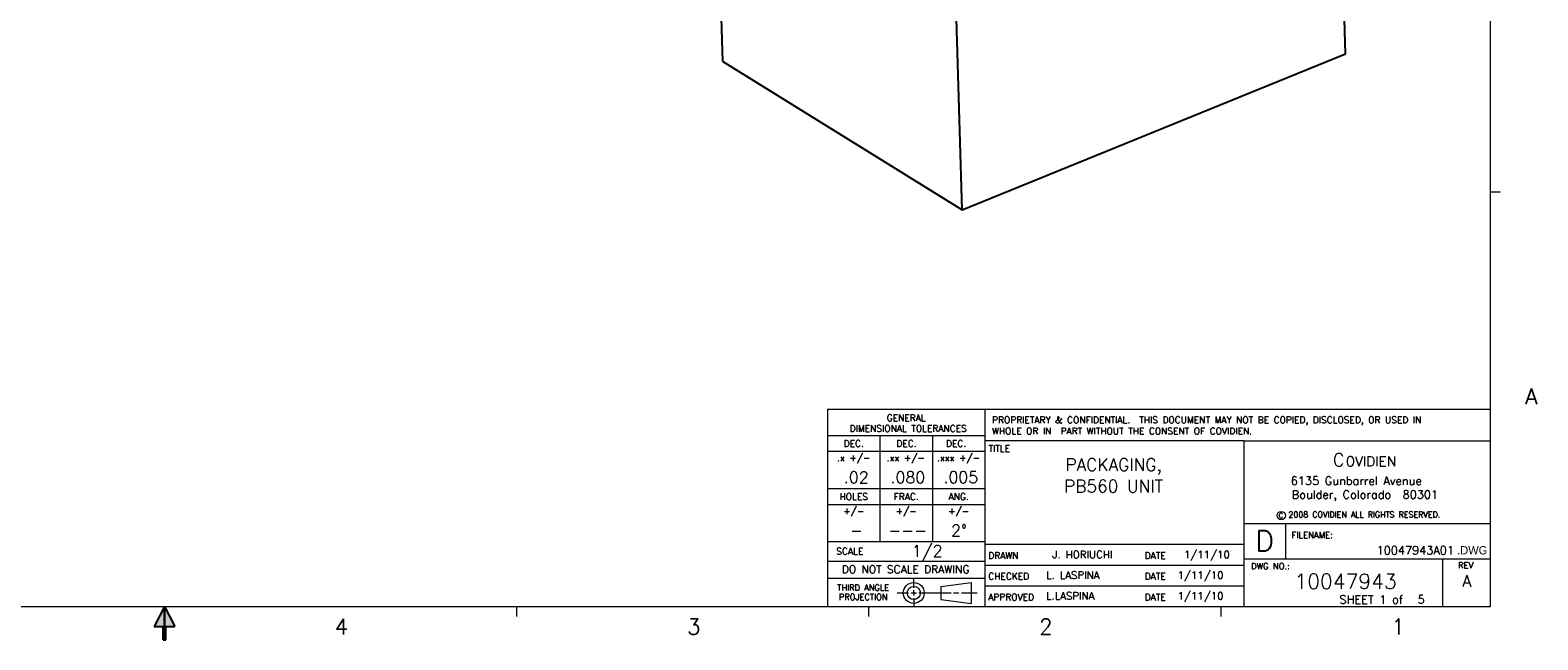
# Model space of a CAD drawing. Header units: inches. Extents: x 0.4 to 33.6, y 0.1 to 21.9.
# Tile 2 of 3: x 15.4 to 33.6, y 0.1 to 7.5. Entities that reach past the tile are written whole.
import ezdxf
from ezdxf.enums import TextEntityAlignment as Align

# ---------------------------------------------------------------- set-up
doc = ezdxf.new("R2010")
doc.units = ezdxf.units.IN
doc.header["$LTSCALE"] = 1.87
doc.header["$MEASUREMENT"] = 0
doc.layers.get('0').update_dxf_attribs({"linetype": 'CONTINUOUS'})
for name, color, linetype in [('BRDR', 5, 'CONTINUOUS'), ('DIM', 7, 'CONTINUOUS'), ('DRAW', 4, 'CONTINUOUS'), ('Drawing Notes', 7, 'CONTINUOUS'), ('OBJECT', 4, 'CONTINUOUS')]:
    doc.layers.add(name, color=color, linetype=linetype)
doc.styles.add('ROMANS', font='ROMANS.shx')
doc.styles.add('SIMPLEX', font='simplex_.ttf')
doc.styles.get("Standard").update_dxf_attribs({"font": 'txt', "width": 0.8})

# ---------------------------------------------------------------- blocks, each defined once
blk = doc.blocks.new('AROW')
at = {"layer": 'BRDR'}
for p, q in [((-0.01, 0.25), (-0.01, 0.15)), ((-0.01, 0.25), (0.01, 0.25)), ((0.01, 0.25), (0.01, 0.15)), ((0, 0), (-0.077, 0.15)), ((-0.077, 0.15), (-0.01, 0.15)), ((0, 0.19), (0, 0)), ((0, 0), (0, 0.19)), ((0, 0), (0.077, 0.15)), ((0.01, 0.15), (0.077, 0.15))]:
    blk.add_line(p, q, dxfattribs=at)
for points in [[(-0.01, 0.25), (0.01, 0.25), (0.01, 0.15)], [(-0.01, 0.25), (-0.01, 0.15), (0.01, 0.15)], [(-0.077, 0.15), (0, 0), (-0.01, 0.15)], [(0.077, 0.15), (0, 0), (-0.01, 0.15)]]:
    blk.add_solid(points, dxfattribs=at)
blk = doc.blocks.new('AROW1')
at = {"layer": 'OBJECT', "color": 5}
blk.add_line((0, -0.12), (0, 0), dxfattribs=at)
at = {"layer": 'OBJECT', "xscale": -1.608466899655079, "yscale": 1.608466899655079, "zscale": 1.608466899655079, "rotation": 180}
blk.add_blockref('AROW', (0, 0), dxfattribs=at)
blk = doc.blocks.new('ANSI_D1')
at = {"layer": 'DIM', "color": 5, "lineweight": 0}
for p, q in [((26.9, 2.88), (26.9, 0.5)), ((30.025, 2.5), (26.9, 2.5)), ((30.025, 1.5), (30.025, 0.5)), ((26.9, 1.25), (30.025, 1.25))]:
    blk.add_line(p, q, dxfattribs=at)
at = {"layer": 'DIM', "lineweight": 0}
for p, q in [((25, 2.562), (26.9, 2.562)), ((25.633, 2.562), (25.633, 1.922)), ((26.267, 2.562), (26.267, 1.922)), ((25, 2.372), (26.9, 2.372)), ((25, 1.922), (26.9, 1.922)), ((25.633, 1.922), (25.633, 1.282)), ((26.267, 1.922), (26.267, 1.282)), ((25, 1.732), (26.9, 1.732)), ((30.525, 1.5), (30.525, 1.075)), ((25, 1.282), (26.9, 1.282)), ((25, 1.046), (26.9, 1.046)), ((26.9, 1), (30.025, 1)), ((30.025, 1.075), (33, 1.075)), ((32.425, 0.5), (32.425, 1.073)), ((25, 0.843), (26.9, 0.843)), ((26.041, 0.726), (26.041, 0.829)), ((26.368, 0.743), (26.732, 0.789)), ((26.368, 0.743), (26.368, 0.584)), ((26.732, 0.789), (26.732, 0.538)), ((26.9, 0.75), (30.025, 0.75)), ((25.842, 0.663), (25.978, 0.663)), ((26.008, 0.663), (26.073, 0.663)), ((26.041, 0.663), (26.041, 0.696)), ((26.041, 0.663), (26.041, 0.631)), ((26.041, 0.601), (26.041, 0.498)), ((26.103, 0.663), (26.492, 0.663)), ((26.368, 0.584), (26.732, 0.538)), ((26.521, 0.663), (26.587, 0.663)), ((26.617, 0.663), (26.806, 0.663))]:
    blk.add_line(p, q, dxfattribs=at)
at = {"layer": 'DIM', "color": 7, "lineweight": 0}
blk.add_circle((30.475, 1.597), 0.05, dxfattribs=at)
at = {"layer": 'DIM', "lineweight": 0}
for radius in [0.126, 0.0796]:
    blk.add_circle((26.041, 0.663), radius, dxfattribs=at)
at = {"layer": 'Drawing Notes', "color": 5, "lineweight": 0}
for p, q in [((30.025, 2.5), (33, 2.5)), ((30.025, 2.5), (30.025, 1.5)), ((30.025, 1.5), (33, 1.5))]:
    blk.add_line(p, q, dxfattribs=at)
at = {"layer": 'OBJECT', "color": 5, "lineweight": 0}
for p, q in [((33, 0.5), (33, 21.5)), ((33, 0.5), (33, 21.5)), ((33, 5.5), (33.12, 5.5)), ((33, 5.5), (33.12, 5.5)), ((25, 2.88), (33, 2.88)), ((25, 2.88), (33, 2.88)), ((25, 2.88), (25, 0.5)), ((25, 2.88), (25, 0.5)), ((1, 0.5), (33, 0.5)), ((1, 0.5), (33, 0.5)), ((21.25, 0.38), (21.25, 0.5)), ((21.25, 0.38), (21.25, 0.5)), ((25.5, 0.38), (25.5, 0.5)), ((25.5, 0.38), (25.5, 0.5)), ((29.75, 0.38), (29.75, 0.5)), ((29.75, 0.38), (29.75, 0.5))]:
    blk.add_line(p, q, dxfattribs=at)
blk.add_blockref('AROW1', (17, 0.5), dxfattribs=at)
blk.add_blockref('AROW1', (17, 0.5), dxfattribs=at)
at = {"color": 7, "lineweight": 0, "style": 'ROMANS'}
for s, height, p in [('C', 0.156, (31.098, 2.191)), ('OVIDIEN', 0.12, (31.254, 2.191))]:
    blk.add_text(s, height=height, dxfattribs=at).set_placement(p)
at = {"layer": 'DIM', "color": 7, "lineweight": 0, "style": 'SIMPLEX'}
for s, height, p in [('GENERAL', 0.08, (25.95, 2.735)), ('DIMENSIONAL TOLERANCES', 0.08, (25.974, 2.608)), ('DEC.', 0.08, (25.317, 2.425)), ('DEC.', 0.08, (25.954, 2.425)), ('DEC.', 0.08, (26.552, 2.425)), ('.x +/-', 0.08, (25.317, 2.253)), ('.xx +/-', 0.08, (25.945, 2.253)), ('.xxx +/-', 0.08, (26.582, 2.253)), ('HOLES', 0.08, (25.317, 1.785)), ('FRAC.', 0.08, (25.95, 1.785)), ('ANG.', 0.08, (26.583, 1.785)), ('+/-', 0.08, (25.317, 1.613)), ('+/-', 0.08, (25.95, 1.613)), ('+/-', 0.08, (26.583, 1.613)), ('SCALE', 0.08, (25.269, 1.126)), ('DO NOT SCALE DRAWING', 0.09439, (25.942, 0.902)), ('DWG NO.:', 0.075, (30.345, 0.949)), ('REV', 0.075, (32.701, 0.961)), ('THIRD ANGLE', 0.0728, (25.431, 0.691)), ('PROJECTION', 0.0728, (25.431, 0.578))]:
    blk.add_text(s, height=height, dxfattribs=at).set_placement(p, align=Align.CENTER)
at = {"layer": 'DIM', "color": 7, "lineweight": 0}
for s, height, style, p in [('TITLE', 0.08, 'SIMPLEX', (26.942, 2.367)), ('2008 COVIDIEN ALL RIGHTS RESERVED.', 0.07, 'ROMANS', (30.562, 1.574)), ('C', 0.06, 'ROMANS', (30.444, 1.567)), ('FILENAME:', 0.075, 'SIMPLEX', (30.6, 1.325)), ('DRAWN', 0.08, 'SIMPLEX', (26.94, 1.074)), ('DATE', 0.08, 'SIMPLEX', (28.828, 1.074)), ('CHECKED', 0.08, 'SIMPLEX', (26.94, 0.824)), ('DATE', 0.08, 'SIMPLEX', (28.828, 0.824)), ('APPROVED', 0.08, 'SIMPLEX', (26.94, 0.574)), ('DATE', 0.08, 'SIMPLEX', (28.828, 0.574)), ('SHEET 1 of', 0.1, 'SIMPLEX', (31.179, 0.534))]:
    blk.add_text(s, height=height, dxfattribs=dict(at, style=style)).set_placement(p)
at = {"layer": 'DIM', "lineweight": 0, "style": 'ROMANS'}
for s, p in [('6135 Gunbarrel Avenue', (30.59, 1.966)), ('Boulder, Colorado  80301', (30.603, 1.8))]:
    blk.add_text(s, height=0.1, dxfattribs=at).set_placement(p)
at = {"layer": 'DIM', "lineweight": 0}
blk.add_text('.DWG', height=0.1, dxfattribs=at).set_placement((32.598, 1.128))
at = {"layer": 'DIM', "color": 1, "lineweight": 0, "insert": (26.986, 2.79), "char_height": 0.08, "width": 5.963, "attachment_point": 1, "style": 'ROMANS'}
blk.add_mtext('PROPRIETARY & CONFIDENTIAL.  THIS DOCUMENT MAY NOT BE COPIED, DISCLOSED, OR USED IN WHOLE OR IN  PART WITHOUT THE CONSENT OF COVIDIEN.', dxfattribs=at)
at = {"layer": 'DIM', "lineweight": 0}
for tag, height, style, p in [('REV', 0.121, 'ROMANS', (27.186, 20.808)), ('TITLE_1', 0.15, 'SIMPLEX', (28.453, 2.136)), ('DTOL_X', 0.14, 'SIMPLEX', (25.347, 1.987)), ('DTOL_XX', 0.14, 'SIMPLEX', (25.97, 1.987)), ('DTOL_XXX', 0.14, 'SIMPLEX', (26.609, 1.989)), ('TITLE_2', 0.15, 'SIMPLEX', (28.453, 1.876)), ('TITLE_3', 0.15, 'SIMPLEX', (28.453, 1.606)), ('HTOL', 0.14, 'SIMPLEX', (25.35, 1.347)), ('FTOL', 0.14, 'SIMPLEX', (25.969, 1.347)), ('ATOL', 0.14, 'SIMPLEX', (26.587, 1.347)), ('TITLE_4', 0.15, 'SIMPLEX', (28.482, 1.357)), ('D_SCALE', 0.14, 'SIMPLEX', (26.203, 1.099)), ('DWG-NO', 0.18, 'ROMANS', (31.252, 0.714))]:
    blk.add_attdef(tag, text='', height=height, dxfattribs=dict(at, style=style)).set_placement(p, align=Align.CENTER)
for tag, p, height, style in [('ECO#', (30.175, 20.809), 0.118, 'ROMANS'), ('INI', (31.944, 20.808), 0.13, 'ROMANS'), ('DRAWN_BY', (27.651, 1.081), 0.09, 'SIMPLEX'), ('D_DATE', (29.239, 1.081), 0.09, 'SIMPLEX'), ('CHECKED', (27.638, 0.833), 0.09, 'ROMANS'), ('C_DATE', (29.224, 0.833), 0.09, 'ROMANS'), ('APPROVED', (27.638, 0.583), 0.09, 'ROMANS'), ('A_DATE', (29.224, 0.583), 0.09, 'ROMANS'), ('SHT_NO', (32.121, 0.535), 0.1, 'SIMPLEX')]:
    blk.add_attdef(tag, p, '', height=height, dxfattribs=dict(at, style=style))
at = {"layer": 'DIM', "lineweight": 0, "style": 'ROMANS', "width": 4.32758}
blk.add_attdef('DATE', text='', height=0.116, dxfattribs=at).set_placement((31.127, 20.807), (31.652, 20.807), align=Align.FIT)
at = {"layer": 'DIM', "lineweight": 0, "style": 'ROMANS'}
blk.add_attdef('ACAD_REF', text='', height=0.1, dxfattribs=at).set_placement((32.56, 1.128), align=Align.RIGHT)
at = {"layer": 'DIM', "color": 7, "lineweight": 0, "style": 'ROMANS'}
blk.add_attdef('REV', text='', height=0.14, dxfattribs=at).set_placement((32.716, 0.737), align=Align.CENTER)
at = {"layer": 'OBJECT', "color": 5, "lineweight": 0, "style": 'SIMPLEX'}
for s, height, p in [('A', 0.19, (33.494, 2.939)), ('A', 0.19, (33.494, 2.939)), ('D', 0.25, (30.275, 1.166)), ('4', 0.19, (19.136, 0.162)), ('4', 0.19, (19.136, 0.162)), ('3', 0.19, (23.386, 0.162)), ('3', 0.19, (23.386, 0.162)), ('2', 0.19, (27.636, 0.162)), ('2', 0.19, (27.636, 0.162)), ('1', 0.19, (31.886, 0.162)), ('1', 0.19, (31.886, 0.162))]:
    blk.add_text(s, height=height, dxfattribs=at).set_placement(p, align=Align.CENTER)

msp = doc.modelspace()

# ---------------------------------------------------------------- linework, layer by layer
at = {"layer": 'DRAW', "linetype": 'Continuous'}
for p, q in [((26.626, 5.285), (26.497, 9.516)), ((31.252, 7.167), (31.184, 9.426)), ((23.737, 7.073), (23.691, 8.58)), ((26.626, 5.285), (31.252, 7.167)), ((23.737, 7.073), (26.626, 5.285))]:
    msp.add_line(p, q, dxfattribs=at)

# ---------------------------------------------------------------- block references
at = {"lineweight": 0}
ref = msp.add_blockref('ANSI_D1', (0, 0), dxfattribs=at)
ref.add_attrib('TITLE_1', 'PACKAGING,', dxfattribs={"layer": 'DIM', "lineweight": 0, "height": 0.15, "style": 'SIMPLEX'}).set_placement((28.453, 2.136), align=Align.CENTER)
ref.add_attrib('TITLE_2', 'PB560 UNIT', dxfattribs={"layer": 'DIM', "lineweight": 0, "height": 0.15, "style": 'SIMPLEX'}).set_placement((28.453, 1.876), align=Align.CENTER)
ref.add_attrib('DRAWN_BY', ' J. HORIUCHI', (27.651, 1.081), dxfattribs={"layer": 'DIM', "lineweight": 0, "height": 0.09, "style": 'SIMPLEX'})
ref.add_attrib('D_DATE', ' 1/11/10', (29.239, 1.081), dxfattribs={"layer": 'DIM', "lineweight": 0, "height": 0.09, "style": 'SIMPLEX'})
ref.add_attrib('CHECKED', 'L. LASPINA', (27.638, 0.833), dxfattribs={"layer": 'DIM', "lineweight": 0, "height": 0.09, "style": 'ROMANS'})
ref.add_attrib('C_DATE', '1/11/10', (29.224, 0.833), dxfattribs={"layer": 'DIM', "lineweight": 0, "height": 0.09, "style": 'ROMANS'})
ref.add_attrib('APPROVED', 'L.LASPINA', (27.638, 0.583), dxfattribs={"layer": 'DIM', "lineweight": 0, "height": 0.09, "style": 'ROMANS'})
ref.add_attrib('A_DATE', '1/11/10', (29.224, 0.583), dxfattribs={"layer": 'DIM', "lineweight": 0, "height": 0.09, "style": 'ROMANS'})
ref.add_attrib('DWG-NO', '10047943', dxfattribs={"layer": 'DIM', "lineweight": 0, "height": 0.18, "style": 'ROMANS'}).set_placement((31.252, 0.714), align=Align.CENTER)
ref.add_attrib('REV', 'A', dxfattribs={"layer": 'DIM', "color": 7, "lineweight": 0, "height": 0.14, "style": 'ROMANS'}).set_placement((32.716, 0.737), align=Align.CENTER)
ref.add_attrib('SHT_NO', '5', (32.121, 0.535), dxfattribs={"layer": 'DIM', "lineweight": 0, "height": 0.1, "style": 'SIMPLEX'})
ref.add_attrib('ACAD_REF', '10047943A01', dxfattribs={"layer": 'DIM', "lineweight": 0, "height": 0.1, "style": 'ROMANS'}).set_placement((32.56, 1.128), align=Align.RIGHT)
ref.add_attrib('DTOL_X', '.02', dxfattribs={"layer": 'DIM', "lineweight": 0, "height": 0.14, "style": 'SIMPLEX'}).set_placement((25.347, 1.987), align=Align.CENTER)
ref.add_attrib('DTOL_XX', '.080', dxfattribs={"layer": 'DIM', "lineweight": 0, "height": 0.14, "style": 'SIMPLEX'}).set_placement((25.97, 1.987), align=Align.CENTER)
ref.add_attrib('DTOL_XXX', '.005', dxfattribs={"layer": 'DIM', "lineweight": 0, "height": 0.14, "style": 'SIMPLEX'}).set_placement((26.609, 1.989), align=Align.CENTER)
ref.add_attrib('HTOL', '-', dxfattribs={"layer": 'DIM', "lineweight": 0, "height": 0.14, "style": 'SIMPLEX'}).set_placement((25.35, 1.347), align=Align.CENTER)
ref.add_attrib('FTOL', '---', dxfattribs={"layer": 'DIM', "lineweight": 0, "height": 0.14, "style": 'SIMPLEX'}).set_placement((25.969, 1.347), align=Align.CENTER)
ref.add_attrib('ATOL', '2%%d', dxfattribs={"layer": 'DIM', "lineweight": 0, "height": 0.14, "style": 'SIMPLEX'}).set_placement((26.587, 1.347), align=Align.CENTER)
ref.add_attrib('D_SCALE', '1/2', dxfattribs={"layer": 'DIM', "lineweight": 0, "height": 0.14, "style": 'SIMPLEX'}).set_placement((26.203, 1.099), align=Align.CENTER)

doc.saveas('drawing.dxf')
